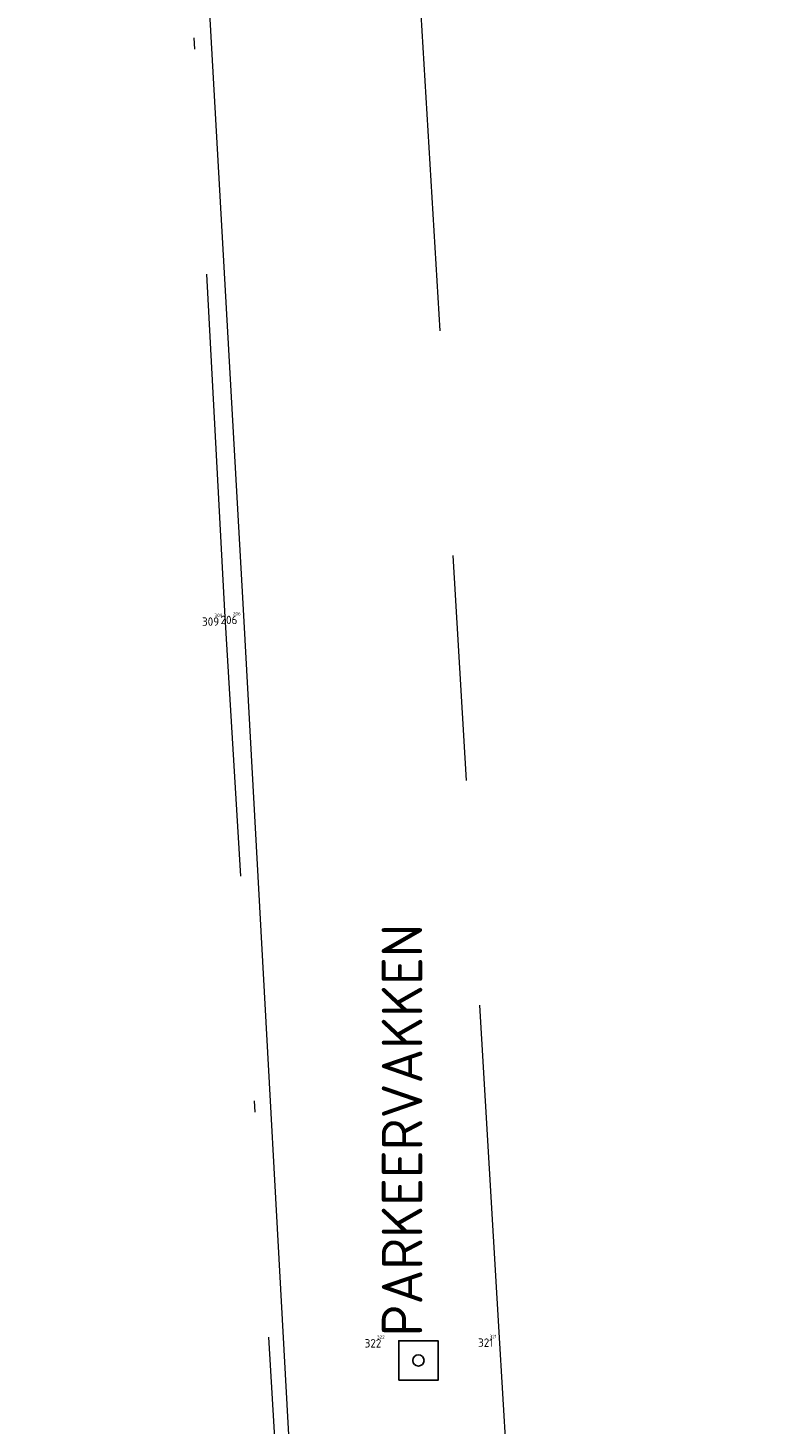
# Model space of a CAD drawing. Header units: metres. Extents: x 127882 to 128093, y 464596 to 464731.
# Tile 15 of 31: x 127896 to 127903, y 464675 to 464687. Entities that reach past the tile are written whole.
import ezdxf
from ezdxf.enums import TextEntityAlignment as Align

# ---------------------------------------------------------------- set-up
doc = ezdxf.new("R2010")
doc.units = ezdxf.units.M
doc.linetypes.add('AM-AS', pattern=[16, 10, -2, 2, -2])
doc.linetypes.add('XX-DASHDOT', pattern=[10, 3, -2, 0, -2, 3])
for name, color, linetype in [('B-ME-AL-SITUATIEMETING-S @ 1', 7, 'Continuous'), ('B-WE-AL-SITUATIEMETING-S @ 1', 7, 'Continuous'), ('X-XX-AL-MEETPUNT_DATA_PUNTNUMMER-T18', 7, 'Continuous')]:
    doc.layers.add(name, color=color, linetype=linetype)
for name, color, linetype, lineweight in [('B-WE-AM-AS_HULPLIJN-G', 130, 'AM-AS', 18), ('B-WE-VH-KANTOPSLUITING_ACHTERKANTBAND-G', 40, 'XX-DASHDOT', 18), ('B-WE-VH-KANTVERHARDING-G', 40, 'Continuous', 18), ('X-XX-AL-ORIENTATIE-S @ 1', 7, 'Continuous', 25)]:
    doc.layers.add(name, color=color, linetype=linetype, lineweight=lineweight)
doc.styles.add('NLCS-ISO-ANNOTATIVE-T18', font='NLCS-ISO.ttf', dxfattribs={"height": 1.8})
doc.styles.add('NLCS-ISO-M1000-T18', font='NLCS-ISO.ttf', dxfattribs={"height": 1.8})

# ---------------------------------------------------------------- blocks, each defined once
blk = doc.blocks.new('SAL-MEETPUNT_MARKER-SO')
at = {"layer": 'X-XX-AL-MEETPUNT_DATA_PUNTNUMMER-T18', "style": 'NLCS-ISO-ANNOTATIVE-T18'}
blk.add_attdef('PUNTID', text='', height=1.5, dxfattribs=at).set_placement((-1, -2.59), align=Align.RIGHT)
blk = doc.blocks.new('SAL-ORIENTATIE_PIKET-SO')
at = {"color": 0, "linetype": 'ByBlock', "lineweight": -2, "transparency": 16777216}
blk.add_lwpolyline([(-0.875, 0.875), (0.875, 0.875), (0.875, -0.875), (-0.875, -0.875)], close=True, dxfattribs=at)
blk.add_circle((0, 0), 0.25, dxfattribs=at)
at = {"color": 0, "linetype": 'ByBlock', "lineweight": 18, "transparency": 16777216, "style": 'NLCS-ISO-M1000-T18'}
blk.add_attdef('NUMMER', (1.073, -0.175), '', height=1.8, dxfattribs=at)

msp = doc.modelspace()

# ---------------------------------------------------------------- linework, layer by layer
at = {"layer": 'B-WE-AM-AS_HULPLIJN-G'}
msp.add_polyline3d([(127899.383, 464694.327, -0.131), (127900.499, 464675.449, -0.198), (127901.669, 464655.69, -0.26), (127902.823, 464635.843, -0.404), (127903.987, 464615.883, -0.592)], dxfattribs=at)
at = {"layer": 'B-WE-VH-KANTOPSLUITING_ACHTERKANTBAND-G'}
msp.add_polyline3d([(127899.764, 464651.95, -0.155), (127899.181, 464662.414, -0.143), (127898.637, 464672.413, -0.093), (127898.065, 464681.853, -0.064), (127897.56, 464691.312, -0.04), (127898.824, 464694.324, -0.03), (127898.93, 464694.721, -0.025), (127898.845, 464695.065, -0.04), (127897.187, 464697.868, -0.055), (127896.807, 464705.436, -0.058)], dxfattribs=at)
at = {"layer": 'B-WE-VH-KANTVERHARDING-G'}
msp.add_polyline3d([(127896.317, 464730.183, -0.132), (127896.448, 464721.446, -0.162), (127896.472, 464718.677, -0.171), (127896.49, 464718.15, -0.232), (127896.761, 464709.914, -0.193), (127896.95, 464705.126, -0.159), (127897.157, 464701.124, -0.198), (127897.32, 464697.896, -0.128), (127899.034, 464695.069, -0.142), (127899.087, 464694.795, -0.14), (127898.992, 464694.32, -0.128), (127898.784, 464693.828, -0.143), (127898.551, 464693.304, -0.124), (127897.696, 464691.313, -0.135), (127898.227, 464681.869, -0.169), (127898.745, 464672.436, -0.201), (127899.309, 464662.472, -0.215), (127899.896, 464651.986, -0.257)], dxfattribs=at)

# ---------------------------------------------------------------- block references
at = {"layer": 'B-ME-AL-SITUATIEMETING-S @ 1'}
ref = msp.add_blockref('SAL-MEETPUNT_MARKER-SO', (127898.065, 464681.853, -0.064), dxfattribs=dict(at, xscale=0.02, yscale=0.02, zscale=0.02))
ref.add_attrib('PUNTID', '309', dxfattribs={"layer": 'X-XX-AL-MEETPUNT_DATA_PUNTNUMMER-T18', "height": 0.03, "style": 'NLCS-ISO-ANNOTATIVE-T18'}).set_placement((127898.045, 464681.802, -0.064), align=Align.RIGHT)
ref = msp.add_blockref('SAL-MEETPUNT_MARKER-SO', (127898.227, 464681.869, -0.169), dxfattribs=dict(at, xscale=0.02, yscale=0.02, zscale=0.02))
ref.add_attrib('PUNTID', '206', dxfattribs={"layer": 'X-XX-AL-MEETPUNT_DATA_PUNTNUMMER-T18', "height": 0.03, "style": 'NLCS-ISO-ANNOTATIVE-T18'}).set_placement((127898.207, 464681.817, -0.169), align=Align.RIGHT)
ref = msp.add_blockref('SAL-MEETPUNT_MARKER-SO', (127899.505, 464675.444, -0.17), dxfattribs=dict(at, xscale=0.02, yscale=0.02, zscale=0.02))
ref.add_attrib('PUNTID', '322', dxfattribs={"layer": 'X-XX-AL-MEETPUNT_DATA_PUNTNUMMER-T18', "height": 0.03, "style": 'NLCS-ISO-ANNOTATIVE-T18'}).set_placement((127899.485, 464675.392, -0.17), align=Align.RIGHT)
ref = msp.add_blockref('SAL-MEETPUNT_MARKER-SO', (127900.499, 464675.449, -0.198), dxfattribs=dict(at, xscale=0.02, yscale=0.02, zscale=0.02))
ref.add_attrib('PUNTID', '321', dxfattribs={"layer": 'X-XX-AL-MEETPUNT_DATA_PUNTNUMMER-T18', "height": 0.03, "style": 'NLCS-ISO-ANNOTATIVE-T18'}).set_placement((127900.479, 464675.397, -0.198), align=Align.RIGHT)
at = {"layer": 'B-WE-AL-SITUATIEMETING-S @ 1'}
ref = msp.add_blockref('SAL-MEETPUNT_MARKER-SO', (127898.065, 464681.853, -0.064), dxfattribs=dict(at, xscale=0.05, yscale=0.05, zscale=0.05))
ref.add_attrib('PUNTID', '309', dxfattribs={"layer": 'X-XX-AL-MEETPUNT_DATA_PUNTNUMMER-T18', "height": 0.075, "style": 'NLCS-ISO-ANNOTATIVE-T18'}).set_placement((127898.015, 464681.724, -0.064), align=Align.RIGHT)
ref = msp.add_blockref('SAL-MEETPUNT_MARKER-SO', (127898.227, 464681.869, -0.169), dxfattribs=dict(at, xscale=0.05, yscale=0.05, zscale=0.05))
ref.add_attrib('PUNTID', '206', dxfattribs={"layer": 'X-XX-AL-MEETPUNT_DATA_PUNTNUMMER-T18', "height": 0.075, "style": 'NLCS-ISO-ANNOTATIVE-T18'}).set_placement((127898.177, 464681.739, -0.169), align=Align.RIGHT)
ref = msp.add_blockref('SAL-MEETPUNT_MARKER-SO', (127899.505, 464675.444, -0.17), dxfattribs=dict(at, xscale=0.05, yscale=0.05, zscale=0.05))
ref.add_attrib('PUNTID', '322', dxfattribs={"layer": 'X-XX-AL-MEETPUNT_DATA_PUNTNUMMER-T18', "height": 0.075, "style": 'NLCS-ISO-ANNOTATIVE-T18'}).set_placement((127899.455, 464675.314, -0.17), align=Align.RIGHT)
ref = msp.add_blockref('SAL-MEETPUNT_MARKER-SO', (127900.499, 464675.449, -0.198), dxfattribs=dict(at, xscale=0.05, yscale=0.05, zscale=0.05))
ref.add_attrib('PUNTID', '321', dxfattribs={"layer": 'X-XX-AL-MEETPUNT_DATA_PUNTNUMMER-T18', "height": 0.075, "style": 'NLCS-ISO-ANNOTATIVE-T18'}).set_placement((127900.449, 464675.32, -0.198), align=Align.RIGHT)
at = {"layer": 'X-XX-AL-ORIENTATIE-S @ 1', "xscale": 0.2, "yscale": 0.2, "zscale": 0.2, "rotation": 90}
msp.add_blockref('SAL-ORIENTATIE_PIKET-SO', (127899.784, 464675.199, -0.17), dxfattribs=at).add_auto_attribs({'NUMMER': 'PARKEERVAKKEN'})

doc.saveas('drawing.dxf')
